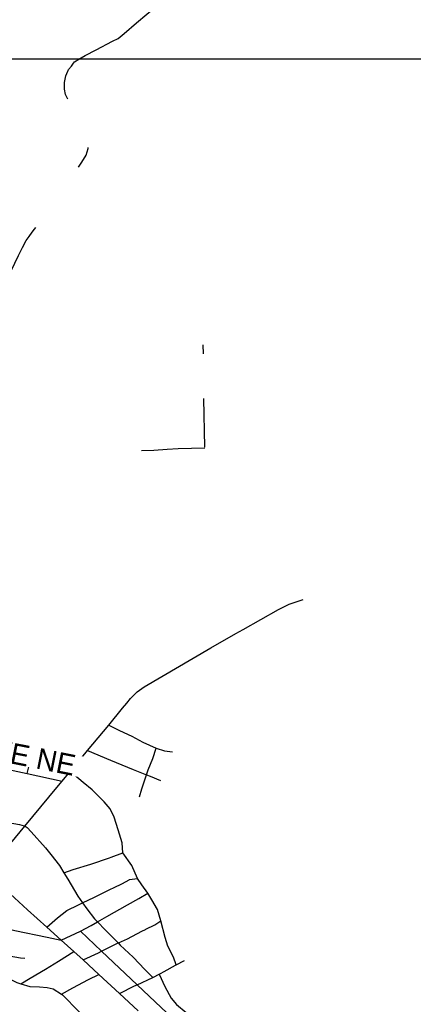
# Model space of a CAD drawing. Header units: feet. Extents: x 2045852 to 2423567, y 671180 to 1091522.
# Tile 74 of 101: x 2263984 to 2268686, y 906577 to 918346. Entities that reach past the tile are written whole.
import ezdxf

# ---------------------------------------------------------------- set-up
doc = ezdxf.new("R2010")
doc.units = ezdxf.units.FT
doc.header["$MEASUREMENT"] = 0
for name, color, linetype in [('GM_X_City_Street', 7, 'Continuous'), ('GM_X_State_Route', 1, 'Continuous'), ('SH_TextH', 4, 'Continuous')]:
    doc.layers.add(name, color=color, linetype=linetype)
doc.styles.add('Style-font30', font='font30.shx')

msp = doc.modelspace()

# ---------------------------------------------------------------- linework, layer by layer
at = {"layer": 'GM_X_City_Street', "flags": 128}
for points in [[(2266179, 914351), (2266179, 914352), (2266176, 914458)], [(2266197, 913236), (2266184, 913820)], [(2265439, 913197), (2265585, 913201), (2265747, 913211), (2265877, 913220), (2266197, 913227)], [(2265047, 909915), (2265175, 909851), (2265325, 909782), (2265455, 909709), (2265613, 909639), (2265712, 909607), (2265810, 909594)], [(2264074, 909337), (2264102, 909447), (2264129, 909557), (2264158, 909630)], [(2264158, 909630), (2264294, 909617), (2264510, 909574), (2264726, 909527)], [(2264793, 909609), (2265067, 909496), (2265340, 909382), (2265500, 909321), (2265544, 909304), (2265666, 909252)], [(2265415, 909059), (2265443, 909152), (2265500, 909321), (2265519, 909378), (2265574, 909515), (2265613, 909639)], [(2263298, 909497), (2263470, 909462), (2263697, 909415), (2264074, 909337), (2264491, 909244)], [(2265854, 907049), (2265821, 907139), (2265752, 907274), (2265720, 907376), (2265672, 907576), (2265630, 907712), (2265561, 907825), (2265515, 907907), (2265445, 908005), (2265393, 908079), (2265322, 908235), (2265218, 908387), (2265209, 908507), (2265162, 908661), (2265113, 908813), (2265064, 908915), (2264994, 908999), (2264849, 909139), (2264743, 909228), (2264587, 909360)], [(2262547, 909032), (2262749, 908984), (2262834, 908965), (2262956, 908938), (2263123, 908900), (2263206, 908882), (2263415, 908836), (2263754, 908767), (2263981, 908725), (2264036, 908712), (2264045, 908707), (2264060, 908698)], [(2264060, 908698), (2264075, 908689), (2264121, 908640), (2264292, 908447), (2264354, 908369), (2264459, 908237), (2264512, 908149), (2264559, 908071), (2264678, 907869), (2264734, 907789), (2264784, 907719), (2264879, 907597), (2264912, 907563), (2265006, 907466), (2265160, 907310), (2265184, 907285), (2265340, 907139), (2265480, 906994), (2265576, 906899)], [(2265078, 908335), (2265218, 908387)], [(2264512, 908149), (2264623, 908190), (2264834, 908253), (2265055, 908326), (2265078, 908335), (2265078, 908335)], [(2265106, 907970), (2265212, 908023), (2265291, 908064)], [(2265291, 908064), (2265292, 908065), (2265297, 908067), (2265393, 908079)], [(2264309, 907499), (2264435, 907611), (2264546, 907698), (2264688, 907767), (2264734, 907789), (2264877, 907857), (2265069, 907952), (2265106, 907970), (2265106, 907970)], [(2264480, 907343), (2264710, 907451), (2264836, 907520), (2264912, 907563), (2265026, 907628), (2265270, 907766), (2265406, 907843), (2265515, 907907)], [(2263492, 907563), (2263522, 907557), (2263575, 907546), (2263815, 907486), (2263925, 907458), (2264311, 907379), (2264480, 907343)], [(2265487, 907473), (2265490, 907474), (2265598, 907527), (2265672, 907576)], [(2266077, 906143), (2265958, 906268), (2265955, 906271), (2265386, 906810), (2264963, 907211), (2264710, 907451)], [(2265153, 907307), (2265160, 907310), (2265164, 907312), (2265271, 907361), (2265443, 907451), (2265487, 907473)], [(2264741, 907107), (2264926, 907191), (2264963, 907211), (2265098, 907281), (2265153, 907307)], [(2263465, 907239), (2263641, 907201), (2263760, 907175), (2263834, 907159), (2263993, 907131), (2264047, 907130)], [(2263999, 906823), (2264107, 906889), (2264293, 906998), (2264449, 907092), (2264629, 907209)], [(2265666, 906946), (2265709, 906969), (2265845, 907044), (2265854, 907049), (2265953, 907102)], [(2263573, 907052), (2263610, 907022), (2263832, 906899), (2263951, 906837), (2263999, 906823), (2264105, 906791), (2264219, 906785), (2264314, 906777), (2264382, 906761), (2264483, 906697), (2264496, 906689), (2264691, 906493), (2264806, 906378), (2265027, 906180), (2265032, 906175), (2265158, 906045), (2265266, 905977)], [(2264483, 906697), (2264618, 906774), (2264805, 906872), (2264929, 906934)], [(2265176, 906706), (2265356, 906797), (2265386, 906810), (2265576, 906899), (2265582, 906902), (2265650, 906938), (2265665, 906945), (2265666, 906946)], [(2265650, 906938), (2265717, 906791), (2265794, 906652), (2265856, 906573), (2265972, 906478), (2266050, 906399), (2266118, 906351)]]:
    msp.add_lwpolyline(points, dxfattribs=at)
at = {"layer": 'GM_X_State_Route', "flags": 128}
for points in [[(2264626, 917825), (2264638, 917843), (2264691, 917873), (2264767, 917920), (2264898, 917986), (2265091, 918090), (2265161, 918122), (2265233, 918182), (2265378, 918309), (2265626, 918517), (2265761, 918642), (2265835, 918727), (2265840, 918733)], [(2264564, 917740), (2264568, 917750), (2264604, 917792), (2264619, 917815), (2264626, 917825)], [(2264559, 917396), (2264532, 917452), (2264520, 917516), (2264519, 917596), (2264535, 917676), (2264560, 917730), (2264564, 917740)], [(2264685, 916584), (2264727, 916644), (2264778, 916728), (2264800, 916806), (2264801, 916817)], [(2264105, 915767), (2264145, 915821), (2264176, 915864)], [(2263174, 913482), (2263213, 913675), (2263248, 913836), (2263341, 914111), (2263453, 914404), (2263575, 914677), (2263717, 915008), (2263924, 915438), (2263969, 915528), (2264016, 915624), (2264062, 915709), (2264097, 915756), (2264105, 915767)], [(2266567, 911009), (2266652, 911057), (2267075, 911295), (2267204, 911360), (2267369, 911414)], [(2265384, 910310), (2265386, 910312), (2265470, 910373), (2266266, 910840), (2266567, 911009)], [(2265214, 910117), (2265262, 910175), (2265309, 910232), (2265384, 910310)], [(2264429, 909169), (2264491, 909244), (2264587, 909360), (2264726, 909527), (2264793, 909609), (2265047, 909915), (2265214, 910117)], [(2263638, 908172), (2263650, 908232), (2264045, 908707), (2264429, 909169)], [(2265399, 906500), (2265176, 906706), (2264929, 906934), (2264806, 907048), (2264741, 907107), (2264629, 907209), (2264480, 907343), (2264309, 907499), (2264079, 907708), (2263870, 907899), (2263629, 908121), (2263638, 908172)]]:
    msp.add_lwpolyline(points, dxfattribs=at)

# ---------------------------------------------------------------- next in the draw order: texts
at = {"layer": 'SH_TextH', "color": 2, "insert": (2262629, 909959), "char_height": 250, "width": 2282.83, "attachment_point": 1, "rotation": 348.7436, "style": 'Style-font30', "bg_fill": 3, "box_fill_scale": 1, "bg_fill_color": 256, "bg_fill_transparency": 0}
msp.add_mtext('FAIR AVE NE', dxfattribs=at)

# ---------------------------------------------------------------- next in the draw order: linework, layer by layer
at = {"layer": 'SH_TextH', "color": 210}
msp.add_lwpolyline([(2251243, 917880), (2275430, 917880), (2275430, 893693), (2251243, 893693)], close=True, dxfattribs=at)

doc.saveas('drawing.dxf')
